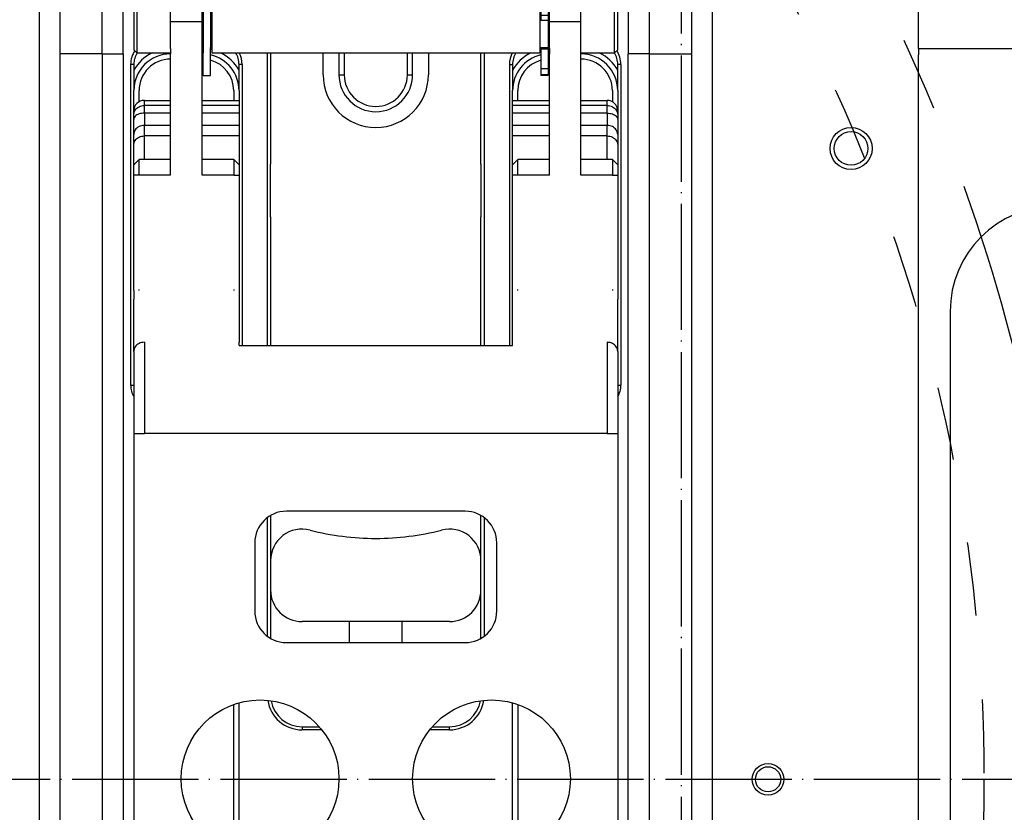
# Model space of a CAD drawing. Extents: x -1763 to 4575, y -3429 to 1051.
# Tile 153 of 193: x 2669 to 2763, y -1725 to -1650. Entities that reach past the tile are written whole.
import ezdxf

# ---------------------------------------------------------------- set-up
doc = ezdxf.new("R2010")
doc.units = 0
doc.linetypes.add('DASHED', pattern=[15, 7, -8])
doc.linetypes.add('DOT_CENTER', pattern=[14, 12, -1, 0, -1])
doc.layers.get('0').update_dxf_attribs({"linetype": 'CONTINUOUS'})
doc.layers.add('1', color=7, linetype='CONTINUOUS')

# ---------------------------------------------------------------- blocks, each defined once
blk = doc.blocks.new('Z_STAGE_PLATE__183', base_point=(2673, -1800.879))
at = {"color": 1, "linetype": 'CONTINUOUS'}
for p, q in [((2677, -1652.879), (2677, -1643.379)), ((2679, -1652.879), (2679, -1642.879)), ((2727, -1642.879), (2727, -1652.879)), ((2729, -1643.379), (2729, -1652.879)), ((2673, -1652.879), (2673, -1646.879)), ((2733, -1646.879), (2733, -1652.879)), ((2677, -1652.879), (2673, -1652.879)), ((2673, -1663.379), (2673, -1652.879)), ((2677, -1652.879), (2677, -1663.379)), ((2677, -1652.879), (2679, -1652.879)), ((2679, -1652.879), (2679, -1790.879)), ((2692.7, -1680.62), (2692.7, -1652.79)), ((2693, -1652.79), (2693, -1655.974)), ((2713, -1655.874), (2713, -1652.79)), ((2713.3, -1652.79), (2713.3, -1680.62)), ((2729, -1652.879), (2727, -1652.879)), ((2727, -1790.879), (2727, -1652.879)), ((2729, -1652.879), (2733, -1652.879)), ((2729, -1652.879), (2729, -1663.379)), ((2733, -1652.879), (2733, -1663.379)), ((2680, -1653.879), (2679.7, -1653.879)), ((2679.7, -1653.879), (2679.7, -1684.379)), ((2680, -1653.879), (2680, -1656.379)), ((2690.3, -1653.879), (2690, -1653.879)), ((2690, -1656.379), (2690, -1653.879)), ((2690.3, -1653.879), (2690.3, -1680.62)), ((2715.7, -1653.879), (2716, -1653.879)), ((2715.7, -1653.879), (2715.7, -1680.62)), ((2716, -1653.879), (2716, -1656.379)), ((2726.3, -1653.879), (2726, -1653.879)), ((2726, -1656.379), (2726, -1653.879)), ((2726.3, -1653.879), (2726.3, -1684.379)), ((2680, -1658.302), (2680, -1656.379)), ((2690, -1656.379), (2690, -1657.302)), ((2693, -1655.974), (2693, -1663.379)), ((2713, -1663.379), (2713, -1655.874)), ((2716, -1657.302), (2716, -1656.379)), ((2726, -1656.379), (2726, -1658.302)), ((2690, -1657.302), (2690, -1657.787)), ((2716, -1657.787), (2716, -1657.302)), ((2680, -1658.715), (2680, -1658.302)), ((2690, -1657.787), (2690, -1658.516)), ((2690, -1658.516), (2690, -1659.687)), ((2716, -1658.516), (2716, -1657.787)), ((2716, -1659.687), (2716, -1658.516)), ((2726, -1658.302), (2726, -1658.715)), ((2680, -1659.122), (2680, -1658.715)), ((2680, -1660.553), (2680, -1659.122)), ((2726, -1658.715), (2726, -1659.122)), ((2726, -1659.122), (2726, -1660.553)), ((2690, -1659.687), (2690, -1660.687)), ((2716, -1660.687), (2716, -1659.687)), ((2680, -1661.553), (2680, -1660.553)), ((2690, -1660.687), (2690, -1663.424)), ((2716, -1663.424), (2716, -1660.687)), ((2726, -1660.553), (2726, -1661.553)), ((2680, -1663.424), (2680, -1661.553)), ((2726, -1661.553), (2726, -1663.424)), ((2673, -1665.379), (2673, -1663.379)), ((2677, -1663.379), (2677, -1663.879)), ((2677, -1663.879), (2677, -1667.879)), ((2680, -1664.424), (2680, -1663.424)), ((2690, -1663.424), (2690, -1664.424)), ((2693, -1668.379), (2693, -1663.379)), ((2713, -1663.379), (2713, -1668.379)), ((2716, -1664.424), (2716, -1663.424)), ((2726, -1663.424), (2726, -1664.424)), ((2729, -1663.379), (2729, -1663.879)), ((2729, -1663.879), (2729, -1667.879)), ((2733, -1663.379), (2733, -1665.379)), ((2680, -1668.383), (2680, -1664.424)), ((2690, -1664.424), (2690, -1668.883)), ((2716, -1668.883), (2716, -1664.424)), ((2726, -1664.424), (2726, -1668.383)), ((2673, -1665.879), (2673, -1665.379)), ((2673, -1666.379), (2673, -1665.879)), ((2733, -1665.379), (2733, -1665.879)), ((2733, -1665.879), (2733, -1666.379)), ((2673, -1668.379), (2673, -1666.379)), ((2733, -1666.379), (2733, -1668.379)), ((2677, -1667.879), (2677, -1668.379)), ((2729, -1667.879), (2729, -1668.316)), ((2673, -1694.879), (2673, -1668.379)), ((2677, -1668.379), (2677, -1694.879)), ((2680, -1669.379), (2680, -1668.383)), ((2693, -1668.379), (2693, -1680.62)), ((2713, -1680.62), (2713, -1668.379)), ((2726, -1668.383), (2726, -1669.379)), ((2729, -1668.316), (2729, -1668.379)), ((2729, -1668.379), (2729, -1694.879)), ((2733, -1668.379), (2733, -1694.879)), ((2680, -1675.29), (2680, -1669.379)), ((2690, -1668.883), (2690, -1669.879)), ((2716, -1669.879), (2716, -1668.883)), ((2726, -1669.379), (2726, -1675.29)), ((2690, -1669.879), (2690, -1675.29)), ((2716, -1675.29), (2716, -1669.879)), ((2680, -1675.379), (2680, -1675.29)), ((2690, -1675.29), (2690, -1675.343)), ((2690, -1675.343), (2690, -1675.379)), ((2716, -1675.343), (2716, -1675.29)), ((2716, -1675.379), (2716, -1675.343)), ((2726, -1675.29), (2726, -1675.379)), ((2680, -1675.379), (2680, -1676.209)), ((2680, -1681.179), (2680, -1676.209)), ((2690, -1675.379), (2690, -1680.313)), ((2716, -1680.313), (2716, -1675.379)), ((2726, -1675.379), (2726, -1676.209)), ((2726, -1681.179), (2726, -1676.209)), ((2690, -1680.62), (2690, -1680.313)), ((2716, -1680.62), (2716, -1680.313)), ((2680, -1681.179), (2680, -1684.379)), ((2726, -1681.179), (2726, -1684.379)), ((2679.7, -1684.379), (2680, -1684.379)), ((2726, -1684.379), (2726.3, -1684.379)), ((2673, -1696.879), (2673, -1694.879)), ((2677, -1694.879), (2677, -1695.379)), ((2729, -1694.879), (2729, -1695.379)), ((2733, -1694.879), (2733, -1696.879)), ((2677, -1695.379), (2677, -1699.379)), ((2729, -1695.379), (2729, -1699.379)), ((2673, -1697.879), (2673, -1696.879)), ((2693, -1696.781), (2693, -1697.879)), ((2713, -1697.379), (2713, -1696.781)), ((2733, -1696.879), (2733, -1697.879)), ((2692.7, -1708.279), (2692.7, -1696.979)), ((2713, -1701.077), (2713, -1697.379)), ((2713.3, -1696.979), (2713.3, -1708.279)), ((2673, -1699.879), (2673, -1697.879)), ((2693, -1697.879), (2693, -1701.077)), ((2733, -1697.879), (2733, -1699.879)), ((2677, -1699.379), (2677, -1699.879)), ((2729, -1699.379), (2729, -1699.816)), ((2673, -1743.879), (2673, -1699.879)), ((2677, -1699.879), (2677, -1743.879)), ((2729, -1699.816), (2729, -1699.879)), ((2729, -1699.879), (2729, -1743.879)), ((2733, -1699.879), (2733, -1743.879)), ((2693, -1701.077), (2693, -1703.879)), ((2713, -1703.879), (2713, -1701.077)), ((2693, -1703.879), (2693, -1708.477)), ((2713, -1708.477), (2713, -1703.879)), ((2696, -1716.879), (2696, -1717.179)), ((2696, -1716.879), (2697.63, -1716.879)), ((2697.881, -1717.179), (2696, -1717.179)), ((2710, -1717.179), (2708.119, -1717.179)), ((2708.37, -1716.879), (2710, -1716.879)), ((2710, -1717.179), (2710, -1716.879))]:
    blk.add_line(p, q, dxfattribs=at)
for centre, radius, start, end in [((2682, -1653.879), 2.3, 145.83675, 180), ((2682, -1653.879), 2, 147.02803, 180), ((2688, -1653.879), 2, 0, 32.97197), ((2688, -1653.879), 2.3, 0, 28.24497), ((2718, -1653.879), 2.3, 151.75503, 180), ((2718, -1653.879), 2, 147.02803, 180), ((2724, -1653.879), 2, 0, 32.97197), ((2724, -1653.879), 2.3, 0, 34.16325), ((2682, -1684.379), 2.3, 180, -150.40815), ((2724, -1684.379), 2.3, -29.59185, 0), ((2696, -1713.879), 3.3, -171.44339, -90), ((2696, -1713.879), 3, -169.86037, -90), ((2710, -1713.879), 3.3, -90, -8.55661), ((2710, -1713.879), 3, -90, -10.13963)]:
    blk.add_arc(centre, radius, start, end, dxfattribs=at)
blk = doc.blocks.new('PIN_E7018-23703_3__186', base_point=(2673, -1699.879))
at = {"color": 1, "linetype": 'CONTINUOUS'}
for p, q in [((2673, -1696.879), (2673, -1694.879)), ((2677, -1694.879), (2677, -1695.379)), ((2677, -1695.379), (2677, -1699.379)), ((2673, -1699.879), (2673, -1697.879)), ((2677, -1699.379), (2677, -1699.879))]:
    blk.add_line(p, q, dxfattribs=at)
blk = doc.blocks.new('PIN_E7018-23703_4__187', base_point=(2673, -1668.379))
at = {"color": 1, "linetype": 'CONTINUOUS'}
for p, q in [((2673, -1665.379), (2673, -1663.379)), ((2677, -1663.379), (2677, -1663.879)), ((2677, -1663.879), (2677, -1667.879)), ((2673, -1668.379), (2673, -1666.379)), ((2677, -1667.879), (2677, -1668.379))]:
    blk.add_line(p, q, dxfattribs=at)
blk = doc.blocks.new('PIN_E7018-23703_6__188', base_point=(2709.5, -1699.879))
at = {"color": 1, "linetype": 'CONTINUOUS'}
for p, q in [((2729, -1694.879), (2729, -1695.379)), ((2733, -1694.879), (2733, -1696.879)), ((2729, -1695.379), (2729, -1699.379)), ((2733, -1697.879), (2733, -1699.879)), ((2729, -1699.379), (2729, -1699.816)), ((2729, -1699.816), (2729, -1699.879))]:
    blk.add_line(p, q, dxfattribs=at)
blk = doc.blocks.new('PIN_E7018-23703_5__191', base_point=(2729, -1668.379))
at = {"color": 1, "linetype": 'CONTINUOUS'}
for p, q in [((2729, -1663.379), (2729, -1663.879)), ((2729, -1663.879), (2729, -1667.879)), ((2733, -1663.379), (2733, -1665.379)), ((2733, -1666.379), (2733, -1668.379)), ((2729, -1667.879), (2729, -1668.316)), ((2729, -1668.316), (2729, -1668.379))]:
    blk.add_line(p, q, dxfattribs=at)
blk = doc.blocks.new('LATCHPINS__192', base_point=(2673, -1780.379))
for name, p in [('PIN_E7018-23703_4__187', (2673, -1668.379)), ('PIN_E7018-23703_5__191', (2729, -1668.379)), ('PIN_E7018-23703_3__186', (2673, -1699.879)), ('PIN_E7018-23703_6__188', (2709.5, -1699.879))]:
    blk.add_blockref(name, p)
blk = doc.blocks.new('RETAIN_RING_DIN6799-4__193', base_point=(2686.6, -1654.94))
at = {"color": 1, "linetype": 'CONTINUOUS'}
for p, q in [((2686.6, -1645.64), (2687.3, -1645.64)), ((2686.6, -1647.79), (2686.6, -1645.64)), ((2687.3, -1648.29), (2687.3, -1645.64)), ((2686.6, -1647.79), (2686.6, -1647.848)), ((2686.6, -1647.848), (2686.6, -1648.033)), ((2686.6, -1648.033), (2686.6, -1648.131)), ((2686.6, -1648.131), (2686.6, -1648.29)), ((2686.6, -1648.29), (2686.6, -1648.316)), ((2686.6, -1648.316), (2686.6, -1648.598)), ((2686.6, -1648.598), (2686.6, -1648.636)), ((2686.6, -1648.636), (2686.6, -1651.945)), ((2687.3, -1648.29), (2687.3, -1652.29)), ((2686.6, -1651.945), (2686.6, -1651.983)), ((2686.6, -1651.983), (2686.6, -1652.265)), ((2686.6, -1652.265), (2686.6, -1652.29)), ((2686.6, -1652.29), (2686.6, -1652.45)), ((2686.6, -1652.45), (2686.6, -1652.548)), ((2686.6, -1652.548), (2686.6, -1652.733)), ((2686.6, -1652.733), (2686.6, -1652.79)), ((2686.6, -1654.94), (2686.6, -1652.79)), ((2687.3, -1654.94), (2687.3, -1652.29)), ((2686.6, -1654.94), (2687.3, -1654.94))]:
    blk.add_line(p, q, dxfattribs=at)
blk = doc.blocks.new('RAIL_E7018-23701_2__194', base_point=(2716, -1766.79))
at = {"color": 1, "linetype": 'CONTINUOUS'}
for p, q in [((2719.5, -1649.79), (2719.5, -1645.79)), ((2719.5, -1645.79), (2722.5, -1645.79)), ((2722.5, -1649.79), (2722.5, -1645.79)), ((2719.5, -1652.379), (2719.5, -1649.79)), ((2719.5, -1649.79), (2722.5, -1649.79)), ((2722.5, -1652.379), (2722.5, -1649.79)), ((2719.5, -1652.379), (2719.5, -1652.879)), ((2719.5, -1653.379), (2719.5, -1652.879)), ((2722.5, -1652.879), (2722.5, -1652.379)), ((2722.5, -1653.379), (2722.5, -1652.879)), ((2719.5, -1662.924), (2719.5, -1653.379)), ((2722.5, -1662.924), (2722.5, -1653.379)), ((2716.5, -1662.924), (2716, -1663.424)), ((2716.5, -1664.424), (2716.5, -1662.924)), ((2719.5, -1662.924), (2716.5, -1662.924)), ((2719.5, -1664.424), (2719.5, -1662.924)), ((2725.5, -1662.924), (2722.5, -1662.924)), ((2722.5, -1664.424), (2722.5, -1662.924)), ((2725.5, -1662.924), (2726, -1663.424)), ((2725.5, -1662.924), (2725.5, -1664.424)), ((2716, -1664.424), (2716, -1663.424)), ((2726, -1663.424), (2726, -1664.424)), ((2716.5, -1664.424), (2716, -1664.424)), ((2716, -1668.883), (2716, -1664.424)), ((2719.5, -1664.424), (2716.5, -1664.424)), ((2725.5, -1664.424), (2722.5, -1664.424)), ((2725.5, -1664.424), (2726, -1664.424)), ((2726, -1664.424), (2726, -1668.383)), ((2726, -1668.383), (2726, -1669.379)), ((2716, -1669.879), (2716, -1668.883)), ((2726, -1669.379), (2726, -1675.29)), ((2716, -1675.29), (2716, -1669.879)), ((2716, -1675.343), (2716, -1675.29)), ((2716, -1675.379), (2716, -1675.343)), ((2716.5, -1675.379), (2716.5, -1675.29)), ((2726, -1675.29), (2726, -1675.379)), ((2716, -1680.313), (2716, -1675.379)), ((2726, -1675.379), (2726, -1676.209)), ((2726, -1681.179), (2726, -1676.209)), ((2716, -1680.62), (2716, -1680.313)), ((2726, -1681.179), (2726, -1684.379)), ((2726, -1684.379), (2726, -1688.973)), ((2726, -1688.973), (2726, -1737.29)), ((2716, -1729.062), (2716, -1714.605)), ((2716.5, -1714.763), (2716.5, -1728.905)), ((2726, -1737.29), (2726, -1748.157)), ((2726, -1748.157), (2726, -1749.157)), ((2722.296, -1762.79), (2722.5, -1762.79)), ((2722.5, -1762.79), (2722.5, -1762.591)), ((2722.5, -1764.379), (2722.5, -1762.79)), ((2719.5, -1764.785), (2719.5, -1764.879)), ((2719.5, -1765.379), (2719.5, -1764.879)), ((2722.5, -1764.879), (2722.5, -1764.379)), ((2722.5, -1765.379), (2722.5, -1764.879)), ((2719.5, -1766.79), (2719.5, -1765.379)), ((2722.5, -1766.79), (2722.5, -1765.379)), ((2719.5, -1766.79), (2722.5, -1766.79))]:
    blk.add_line(p, q, dxfattribs=at)
blk = doc.blocks.new('RAIL_E7018-23701_1__195', base_point=(2680, -1766.79))
at = {"color": 1, "linetype": 'CONTINUOUS'}
for p, q in [((2683.5, -1645.79), (2686.5, -1645.79)), ((2683.5, -1649.79), (2683.5, -1645.79)), ((2686.5, -1649.79), (2686.5, -1645.79)), ((2683.5, -1652.379), (2683.5, -1649.79)), ((2683.5, -1649.79), (2686.5, -1649.79)), ((2686.5, -1652.379), (2686.5, -1649.79)), ((2683.5, -1652.379), (2683.5, -1652.879)), ((2683.5, -1653.379), (2683.5, -1652.879)), ((2686.5, -1652.879), (2686.5, -1652.379)), ((2686.5, -1653.379), (2686.5, -1652.879)), ((2683.5, -1662.924), (2683.5, -1653.379)), ((2686.5, -1662.924), (2686.5, -1653.379)), ((2680.5, -1662.924), (2680, -1663.424)), ((2680.5, -1664.424), (2680.5, -1662.924)), ((2683.5, -1662.924), (2680.5, -1662.924)), ((2683.5, -1664.424), (2683.5, -1662.924)), ((2686.5, -1664.424), (2686.5, -1662.924)), ((2689.5, -1662.924), (2686.5, -1662.924)), ((2689.5, -1662.924), (2689.5, -1664.424)), ((2689.5, -1662.924), (2690, -1663.424)), ((2680, -1664.424), (2680, -1663.424)), ((2690, -1663.424), (2690, -1664.424)), ((2680, -1668.383), (2680, -1664.424)), ((2680.5, -1664.424), (2680, -1664.424)), ((2683.5, -1664.424), (2680.5, -1664.424)), ((2689.5, -1664.424), (2686.5, -1664.424)), ((2689.5, -1664.424), (2690, -1664.424)), ((2690, -1664.424), (2690, -1668.883)), ((2680, -1669.379), (2680, -1668.383)), ((2680, -1675.29), (2680, -1669.379)), ((2690, -1668.883), (2690, -1669.879)), ((2690, -1669.879), (2690, -1675.29)), ((2680, -1675.379), (2680, -1675.29)), ((2680.5, -1675.379), (2680.5, -1675.29)), ((2689.5, -1675.29), (2689.5, -1675.379)), ((2690, -1675.29), (2690, -1675.343)), ((2690, -1675.343), (2690, -1675.379)), ((2680, -1675.379), (2680, -1676.209)), ((2680, -1681.179), (2680, -1676.209)), ((2690, -1675.379), (2690, -1680.313)), ((2690, -1680.62), (2690, -1680.313)), ((2680, -1681.179), (2680, -1684.379)), ((2680, -1684.379), (2680, -1688.973)), ((2680, -1688.973), (2680, -1737.29)), ((2690, -1729.062), (2690, -1714.605)), ((2689.5, -1728.905), (2689.5, -1714.763)), ((2680, -1737.29), (2680, -1748.157)), ((2680, -1748.157), (2680, -1749.157)), ((2683.5, -1762.79), (2683.5, -1762.591)), ((2683.5, -1762.79), (2683.704, -1762.79)), ((2683.5, -1764.379), (2683.5, -1762.79)), ((2683.5, -1764.379), (2683.5, -1764.879)), ((2683.5, -1765.379), (2683.5, -1764.879)), ((2686.5, -1764.879), (2686.5, -1764.785)), ((2686.5, -1765.379), (2686.5, -1764.879)), ((2683.5, -1766.79), (2683.5, -1765.379)), ((2686.5, -1766.79), (2686.5, -1765.379)), ((2683.5, -1766.79), (2686.5, -1766.79))]:
    blk.add_line(p, q, dxfattribs=at)
blk = doc.blocks.new('RETAIN_RING_DIN6799-4__196', base_point=(2718.7, -1654.94))
at = {"color": 1, "linetype": 'CONTINUOUS'}
for p, q in [((2718.7, -1645.64), (2718.7, -1648.29)), ((2719.4, -1645.64), (2718.7, -1645.64)), ((2719.4, -1645.64), (2719.4, -1647.79)), ((2719.4, -1647.79), (2719.4, -1648.29)), ((2718.7, -1648.29), (2718.7, -1649.225)), ((2719.4, -1648.29), (2719.4, -1648.31)), ((2719.4, -1648.31), (2719.4, -1648.613)), ((2719.4, -1648.613), (2719.4, -1648.876)), ((2719.4, -1648.876), (2719.4, -1649.134)), ((2719.4, -1649.134), (2719.4, -1649.225)), ((2719.4, -1649.225), (2718.7, -1649.225)), ((2718.7, -1649.225), (2718.7, -1649.717)), ((2719.4, -1649.717), (2718.7, -1649.717)), ((2719.4, -1649.225), (2719.4, -1649.261)), ((2719.4, -1649.261), (2719.4, -1649.365)), ((2719.4, -1649.365), (2719.4, -1649.382)), ((2719.4, -1649.382), (2719.4, -1649.544)), ((2719.4, -1649.544), (2719.4, -1649.717)), ((2719.4, -1649.717), (2719.4, -1651.718)), ((2719.4, -1651.718), (2719.4, -1651.782)), ((2719.4, -1651.782), (2719.4, -1651.809)), ((2719.4, -1651.809), (2719.4, -1651.913)), ((2719.4, -1651.913), (2719.4, -1652.29)), ((2718.7, -1652.29), (2718.7, -1652.427)), ((2718.7, -1652.427), (2718.7, -1654.289)), ((2719.4, -1652.427), (2718.7, -1652.427)), ((2719.4, -1652.29), (2719.4, -1652.29)), ((2719.4, -1652.29), (2719.4, -1652.427)), ((2719.4, -1652.427), (2719.4, -1652.79)), ((2719.4, -1652.79), (2719.4, -1654.289)), ((2719.4, -1654.289), (2718.7, -1654.289)), ((2718.7, -1654.289), (2718.7, -1654.863)), ((2719.4, -1654.289), (2719.4, -1654.863)), ((2719.4, -1654.863), (2718.7, -1654.863)), ((2718.7, -1654.863), (2718.7, -1654.94)), ((2719.4, -1654.94), (2718.7, -1654.94)), ((2719.4, -1654.863), (2719.4, -1654.94))]:
    blk.add_line(p, q, dxfattribs=at)
blk = doc.blocks.new('PIN_E7018-23702_2__201', base_point=(2680, -1652.79))
at = {"color": 1, "linetype": 'CONTINUOUS'}
for p, q in [((2680.3, -1647.79), (2680, -1648.09)), ((2680, -1648.09), (2680, -1652.49)), ((2680.3, -1647.79), (2680.3, -1652.79)), ((2680.3, -1647.79), (2683.5, -1647.79)), ((2686.5, -1647.79), (2686.6, -1647.79)), ((2686.6, -1647.79), (2686.6, -1647.848)), ((2686.6, -1647.848), (2686.6, -1648.033)), ((2686.6, -1648.033), (2686.6, -1648.131)), ((2686.6, -1648.131), (2686.6, -1648.29)), ((2687.4, -1647.79), (2718.6, -1647.79)), ((2687.4, -1647.79), (2687.4, -1648.29)), ((2718.6, -1647.79), (2718.6, -1648.29)), ((2719.4, -1647.79), (2719.4, -1648.29)), ((2719.4, -1647.79), (2719.5, -1647.79)), ((2722.5, -1647.79), (2725.7, -1647.79)), ((2725.7, -1647.79), (2726, -1648.09)), ((2725.7, -1652.79), (2725.7, -1647.79)), ((2726, -1652.49), (2726, -1648.09)), ((2686.6, -1648.29), (2686.6, -1648.316)), ((2686.6, -1648.316), (2686.6, -1648.598)), ((2686.6, -1648.598), (2686.6, -1648.636)), ((2686.6, -1648.636), (2686.6, -1651.945)), ((2687.3, -1648.29), (2687.4, -1648.29)), ((2687.4, -1648.29), (2687.4, -1652.29)), ((2718.6, -1648.29), (2718.7, -1648.29)), ((2718.6, -1648.29), (2718.6, -1652.29)), ((2719.4, -1648.29), (2719.4, -1648.31)), ((2719.4, -1648.31), (2719.4, -1648.613)), ((2719.4, -1648.613), (2719.4, -1648.876)), ((2719.4, -1648.876), (2719.4, -1649.134)), ((2719.4, -1649.134), (2719.4, -1649.225)), ((2719.4, -1649.225), (2719.4, -1649.261)), ((2719.4, -1649.261), (2719.4, -1649.365)), ((2719.4, -1649.365), (2719.4, -1649.382)), ((2719.4, -1649.382), (2719.4, -1649.544)), ((2719.4, -1649.544), (2719.4, -1649.717)), ((2719.4, -1649.717), (2719.4, -1651.718)), ((2686.6, -1651.945), (2686.6, -1651.983)), ((2719.4, -1651.718), (2719.4, -1651.782)), ((2719.4, -1651.782), (2719.4, -1651.809)), ((2719.4, -1651.809), (2719.4, -1651.913)), ((2719.4, -1651.913), (2719.4, -1652.29)), ((2680.3, -1652.79), (2680, -1652.49)), ((2680.3, -1652.79), (2683.5, -1652.79)), ((2686.5, -1652.79), (2686.6, -1652.79)), ((2686.6, -1651.983), (2686.6, -1652.265)), ((2686.6, -1652.265), (2686.6, -1652.29)), ((2686.6, -1652.29), (2686.6, -1652.45)), ((2686.6, -1652.45), (2686.6, -1652.548)), ((2686.6, -1652.548), (2686.6, -1652.733)), ((2686.6, -1652.733), (2686.6, -1652.79)), ((2687.3, -1652.29), (2687.4, -1652.29)), ((2687.4, -1652.29), (2687.4, -1652.79)), ((2687.4, -1652.79), (2718.6, -1652.79)), ((2718.6, -1652.29), (2718.6, -1652.79)), ((2718.6, -1652.29), (2719.4, -1652.29)), ((2719.4, -1652.29), (2719.4, -1652.29)), ((2719.4, -1652.29), (2719.4, -1652.427)), ((2719.4, -1652.427), (2719.4, -1652.79)), ((2719.4, -1652.79), (2719.5, -1652.79)), ((2722.5, -1652.79), (2725.7, -1652.79)), ((2725.7, -1652.79), (2726, -1652.49))]:
    blk.add_line(p, q, dxfattribs=at)
blk = doc.blocks.new('LEVER_E7018-25001__202', base_point=(2680, -1766.12))
at = {"color": 1, "linetype": 'CONTINUOUS'}
for p, q in [((2681, -1657.787), (2681, -1657.302)), ((2681, -1657.302), (2683.5, -1657.302)), ((2686.5, -1657.302), (2690, -1657.302)), ((2690, -1657.302), (2690, -1657.787)), ((2716, -1657.787), (2716, -1657.302)), ((2716, -1657.302), (2719.5, -1657.302)), ((2722.5, -1657.302), (2725, -1657.302)), ((2725, -1657.787), (2725, -1657.302)), ((2680, -1658.715), (2680, -1658.302)), ((2683.5, -1657.787), (2681, -1657.787)), ((2681, -1658.516), (2681, -1657.787)), ((2683.5, -1658.516), (2681, -1658.516)), ((2681, -1658.516), (2681, -1659.687)), ((2690, -1657.787), (2686.5, -1657.787)), ((2690, -1658.516), (2686.5, -1658.516)), ((2690, -1657.787), (2690, -1658.516)), ((2690, -1658.516), (2690, -1659.687)), ((2716, -1658.516), (2716, -1657.787)), ((2719.5, -1657.787), (2716, -1657.787)), ((2716, -1659.687), (2716, -1658.516)), ((2719.5, -1658.516), (2716, -1658.516)), ((2725, -1657.787), (2722.5, -1657.787)), ((2725, -1658.516), (2722.5, -1658.516)), ((2725, -1658.516), (2725, -1657.787)), ((2725, -1658.516), (2725, -1659.687)), ((2726, -1658.302), (2726, -1658.715)), ((2680, -1659.122), (2680, -1658.715)), ((2680, -1660.553), (2680, -1659.122)), ((2726, -1658.715), (2726, -1659.122)), ((2726, -1659.122), (2726, -1660.553)), ((2683.5, -1659.687), (2681, -1659.687)), ((2681, -1660.687), (2681, -1659.687)), ((2690, -1659.687), (2686.5, -1659.687)), ((2690, -1659.687), (2690, -1660.687)), ((2716, -1660.687), (2716, -1659.687)), ((2719.5, -1659.687), (2716, -1659.687)), ((2725, -1659.687), (2722.5, -1659.687)), ((2725, -1660.687), (2725, -1659.687)), ((2680, -1661.553), (2680, -1660.553)), ((2683.5, -1660.687), (2681, -1660.687)), ((2681, -1662.924), (2681, -1660.687)), ((2690, -1660.687), (2686.5, -1660.687)), ((2690, -1660.687), (2690, -1663.424)), ((2716, -1663.424), (2716, -1660.687)), ((2719.5, -1660.687), (2716, -1660.687)), ((2725, -1660.687), (2722.5, -1660.687)), ((2725, -1662.924), (2725, -1660.687)), ((2726, -1660.553), (2726, -1661.553)), ((2680, -1663.424), (2680, -1661.553)), ((2726, -1661.553), (2726, -1663.424)), ((2680, -1664.424), (2680, -1663.424)), ((2690, -1663.424), (2690, -1664.424)), ((2716, -1664.424), (2716, -1663.424)), ((2726, -1663.424), (2726, -1664.424)), ((2680, -1668.383), (2680, -1664.424)), ((2690, -1664.424), (2690, -1668.883)), ((2716, -1668.883), (2716, -1664.424)), ((2726, -1664.424), (2726, -1668.383)), ((2680, -1669.379), (2680, -1668.383)), ((2726, -1668.383), (2726, -1669.379)), ((2680, -1675.29), (2680, -1669.379)), ((2690, -1668.883), (2690, -1669.879)), ((2716, -1669.879), (2716, -1668.883)), ((2726, -1669.379), (2726, -1675.29)), ((2690, -1669.879), (2690, -1675.29)), ((2716, -1675.29), (2716, -1669.879)), ((2680, -1675.379), (2680, -1675.29)), ((2690, -1675.29), (2690, -1675.343)), ((2690, -1675.343), (2690, -1675.379)), ((2716, -1675.343), (2716, -1675.29)), ((2716, -1675.379), (2716, -1675.343)), ((2726, -1675.29), (2726, -1675.379)), ((2680, -1675.379), (2680, -1676.209)), ((2680, -1681.179), (2680, -1676.209)), ((2690, -1675.379), (2690, -1680.313)), ((2716, -1680.313), (2716, -1675.379)), ((2726, -1675.379), (2726, -1676.209)), ((2726, -1681.179), (2726, -1676.209)), ((2681, -1680.313), (2681, -1688.973)), ((2690, -1680.62), (2690, -1680.313)), ((2690, -1680.62), (2716, -1680.62)), ((2716, -1680.62), (2716, -1680.313)), ((2725, -1680.313), (2725, -1688.973)), ((2680, -1681.179), (2680, -1684.379)), ((2726, -1681.179), (2726, -1684.379)), ((2680, -1684.379), (2680, -1688.973)), ((2726, -1684.379), (2726, -1688.973)), ((2680, -1688.973), (2681, -1688.973)), ((2680, -1688.973), (2680, -1737.29)), ((2725, -1688.973), (2681, -1688.973)), ((2725, -1688.973), (2726, -1688.973)), ((2726, -1688.973), (2726, -1737.29)), ((2711.5, -1696.379), (2694.5, -1696.379)), ((2691.5, -1699.379), (2691.5, -1705.879)), ((2714.5, -1705.879), (2714.5, -1699.379)), ((2694.5, -1708.879), (2711.5, -1708.879)), ((2694.5, -1734.788), (2711.5, -1734.788)), ((2680, -1737.29), (2680, -1748.157)), ((2691.5, -1737.788), (2691.5, -1744.288)), ((2714.5, -1744.288), (2714.5, -1737.788)), ((2726, -1737.29), (2726, -1748.157)), ((2694.5, -1747.288), (2711.5, -1747.288)), ((2680, -1748.157), (2680, -1749.157)), ((2726, -1748.157), (2726, -1749.157)), ((2680, -1749.157), (2680, -1754.12)), ((2726, -1749.157), (2726, -1754.12)), ((2692, -1766.12), (2714, -1766.12))]:
    blk.add_line(p, q, dxfattribs=at)
for centre in [(2692, -1721.834), (2714, -1721.834)]:
    blk.add_circle(centre, 7.5, dxfattribs=at)
for centre, radius, start, end in [((2681, -1658.302), 1, 90, 180), ((2725, -1658.302), 1, 0, 90), ((2694.5, -1699.379), 3, 90, 180), ((2711.5, -1699.379), 3, 0, 90), ((2694.5, -1705.879), 3, 180, -90), ((2711.5, -1705.879), 3, -90, 0), ((2694.5, -1737.788), 3, 90, 180), ((2711.5, -1737.788), 3, 0, 90), ((2694.5, -1744.288), 3, 180, -90), ((2711.5, -1744.288), 3, -90, 0), ((2692, -1754.12), 12, 180, -90), ((2714, -1754.12), 12, -90, 0)]:
    blk.add_arc(centre, radius, start, end, dxfattribs=at)
for points in [[(2680, -1658.715), (2680, -1658.552), (2680.046, -1658.392), (2680.222, -1658.11), (2680.348, -1657.993), (2680.652, -1657.83), (2680.824, -1657.787), (2681, -1657.787)], [(2681, -1658.516), (2680.824, -1658.516), (2680.652, -1658.544), (2680.348, -1658.651), (2680.222, -1658.727), (2680.046, -1658.912), (2680, -1659.016), (2680, -1659.122)], [(2725, -1657.787), (2725.176, -1657.787), (2725.348, -1657.83), (2725.652, -1657.993), (2725.778, -1658.11), (2725.954, -1658.392), (2726, -1658.552), (2726, -1658.715)], [(2725, -1658.516), (2725.176, -1658.516), (2725.348, -1658.544), (2725.652, -1658.651), (2725.778, -1658.727), (2725.954, -1658.912), (2726, -1659.016), (2726, -1659.122)], [(2681, -1659.687), (2680.824, -1659.687), (2680.652, -1659.727), (2680.348, -1659.879), (2680.222, -1659.988), (2680.046, -1660.252), (2680, -1660.401), (2680, -1660.553)], [(2726, -1660.553), (2726, -1660.401), (2725.954, -1660.252), (2725.778, -1659.988), (2725.652, -1659.879), (2725.348, -1659.727), (2725.176, -1659.687), (2725, -1659.687)], [(2680, -1661.553), (2680, -1661.401), (2680.046, -1661.252), (2680.222, -1660.988), (2680.348, -1660.879), (2680.652, -1660.727), (2680.824, -1660.687), (2681, -1660.687)], [(2725, -1660.687), (2725.176, -1660.687), (2725.348, -1660.727), (2725.652, -1660.879), (2725.778, -1660.988), (2725.954, -1661.252), (2726, -1661.401), (2726, -1661.553)], [(2681, -1680.313), (2680.824, -1680.313), (2680.652, -1680.353), (2680.348, -1680.505), (2680.222, -1680.614), (2680.046, -1680.877), (2680, -1681.027), (2680, -1681.179)], [(2726, -1681.179), (2726, -1681.027), (2725.954, -1680.877), (2725.778, -1680.614), (2725.652, -1680.505), (2725.348, -1680.353), (2725.176, -1680.313), (2725, -1680.313)]]:
    blk.add_open_spline(points, degree=3, knots=[0, 0, 0, 0, 1, 1, 2, 2, 3, 3, 3, 3], dxfattribs=at)
blk = doc.blocks.new('CLAMP_ASSY__203', base_point=(2680, -1787.094))
for name, p in [('RAIL_E7018-23701_1__195', (2680, -1766.79)), ('RETAIN_RING_DIN6799-4__193', (2686.6, -1654.94)), ('RAIL_E7018-23701_2__194', (2716, -1766.79)), ('RETAIN_RING_DIN6799-4__196', (2718.7, -1654.94)), ('PIN_E7018-23702_2__201', (2680, -1652.79)), ('LEVER_E7018-25001__202', (2680, -1766.12))]:
    blk.add_blockref(name, p)
blk = doc.blocks.new('LATCH_E7018-21201_2__205', base_point=(2693, -1706.879))
at = {"color": 1, "linetype": 'CONTINUOUS'}
for p, q in [((2693, -1652.79), (2693, -1655.974)), ((2698, -1654.879), (2698, -1652.79)), ((2699.5, -1652.79), (2699.5, -1654.879)), ((2700, -1652.79), (2700, -1654.879)), ((2706, -1654.879), (2706, -1652.79)), ((2706.5, -1654.879), (2706.5, -1652.79)), ((2708, -1652.79), (2708, -1654.879)), ((2713, -1655.874), (2713, -1652.79)), ((2699.5, -1654.879), (2700, -1654.879)), ((2706, -1654.879), (2706.5, -1654.879)), ((2693, -1655.974), (2693, -1663.379)), ((2713, -1663.379), (2713, -1655.874)), ((2693, -1668.379), (2693, -1663.379)), ((2713, -1663.379), (2713, -1668.379)), ((2693, -1668.379), (2693, -1680.62)), ((2713, -1680.62), (2713, -1668.379)), ((2693, -1696.781), (2693, -1697.879)), ((2713, -1697.379), (2713, -1696.781)), ((2713, -1701.077), (2713, -1697.379)), ((2693, -1697.879), (2693, -1701.077)), ((2693, -1701.077), (2693, -1703.879)), ((2713, -1703.879), (2713, -1701.077)), ((2710, -1706.879), (2696, -1706.879))]:
    blk.add_line(p, q, dxfattribs=at)
for centre, radius, start, end in [((2703, -1654.879), 5, 180, 0), ((2703, -1654.879), 3.5, 180, 0), ((2703, -1654.879), 3, 180, 0), ((2696, -1701.077), 3, 75.52249, 180), ((2703, -1673.966), 25, -104.47751, -90), ((2703, -1673.966), 25, -90, -75.52249), ((2710, -1701.077), 3, 0, 104.47751), ((2696, -1703.879), 3, 180, -90), ((2710, -1703.879), 3, -90, 0)]:
    blk.add_arc(centre, radius, start, end, dxfattribs=at)
blk = doc.blocks.new('DOWEL_PIN_5X50_DIN6325_206', base_point=(2700.5, -1736.879))
at = {"color": 1, "linetype": 'CONTINUOUS'}
for p, q in [((2700.5, -1708.879), (2700.5, -1706.879)), ((2705.5, -1708.879), (2705.5, -1706.879)), ((2700.5, -1736.879), (2700.5, -1734.788)), ((2705.5, -1736.879), (2705.5, -1734.788))]:
    blk.add_line(p, q, dxfattribs=at)
blk = doc.blocks.new('LOCK_ASSY__207', base_point=(2693, -1794.879))
for name, p in [('LATCH_E7018-21201_2__205', (2693, -1706.879)), ('DOWEL_PIN_5X50_DIN6325_206', (2700.5, -1736.879))]:
    blk.add_blockref(name, p)
blk = doc.blocks.new('Z-STAGE_ASSY__208', base_point=(2673, -1800.879))
for name, p in [('Z_STAGE_PLATE__183', (2673, -1800.879)), ('CLAMP_ASSY__203', (2680, -1787.094)), ('LOCK_ASSY__207', (2693, -1794.879)), ('LATCHPINS__192', (2673, -1780.379))]:
    blk.add_blockref(name, p)
blk = doc.blocks.new('PLATE_E7018-27702__209', base_point=(2673, -1800.879))
at = {"color": 1, "linetype": 'CONTINUOUS'}
for p, q in [((2673, -1652.879), (2673, -1646.879)), ((2733, -1646.879), (2733, -1652.879)), ((2673, -1663.379), (2673, -1652.879)), ((2683.5, -1652.379), (2683.5, -1652.879)), ((2686.5, -1652.879), (2686.5, -1652.379)), ((2719.5, -1652.379), (2719.5, -1652.879)), ((2722.5, -1652.879), (2722.5, -1652.379)), ((2733, -1652.879), (2733, -1663.379)), ((2680, -1658.302), (2680, -1656.379)), ((2680.5, -1657.436), (2680.5, -1656.379)), ((2689.5, -1656.379), (2689.5, -1657.302)), ((2690, -1656.379), (2690, -1657.302)), ((2716, -1657.302), (2716, -1656.379)), ((2716.5, -1657.302), (2716.5, -1656.379)), ((2725.5, -1656.379), (2725.5, -1657.436)), ((2726, -1656.379), (2726, -1658.302)), ((2690, -1657.302), (2690, -1657.787)), ((2716, -1657.787), (2716, -1657.302)), ((2680, -1658.715), (2680, -1658.302)), ((2690, -1657.787), (2690, -1658.516)), ((2690, -1658.516), (2690, -1659.687)), ((2716, -1658.516), (2716, -1657.787)), ((2716, -1659.687), (2716, -1658.516)), ((2726, -1658.302), (2726, -1658.715)), ((2680, -1659.122), (2680, -1658.715)), ((2680, -1660.553), (2680, -1659.122)), ((2726, -1658.715), (2726, -1659.122)), ((2726, -1659.122), (2726, -1660.553)), ((2690, -1659.687), (2690, -1660.687)), ((2716, -1660.687), (2716, -1659.687)), ((2680, -1661.553), (2680, -1660.553)), ((2690, -1660.687), (2690, -1663.424)), ((2716, -1663.424), (2716, -1660.687)), ((2726, -1660.553), (2726, -1661.553)), ((2680, -1663.424), (2680, -1661.553)), ((2726, -1661.553), (2726, -1663.424)), ((2680.5, -1664.424), (2680.5, -1662.924)), ((2689.5, -1662.924), (2689.5, -1664.424)), ((2716.5, -1664.424), (2716.5, -1662.924)), ((2725.5, -1662.924), (2725.5, -1664.424)), ((2673, -1665.379), (2673, -1663.379)), ((2680, -1664.424), (2680, -1663.424)), ((2690, -1663.424), (2690, -1664.424)), ((2716, -1664.424), (2716, -1663.424)), ((2726, -1663.424), (2726, -1664.424)), ((2733, -1663.379), (2733, -1665.379)), ((2680, -1668.383), (2680, -1664.424)), ((2690, -1664.424), (2690, -1668.883)), ((2716, -1668.883), (2716, -1664.424)), ((2726, -1664.424), (2726, -1668.383)), ((2673, -1665.879), (2673, -1665.379)), ((2673, -1666.379), (2673, -1665.879)), ((2733, -1665.379), (2733, -1665.879)), ((2733, -1665.879), (2733, -1666.379)), ((2673, -1668.379), (2673, -1666.379)), ((2733, -1666.379), (2733, -1668.379)), ((2673, -1694.879), (2673, -1668.379)), ((2680, -1669.379), (2680, -1668.383)), ((2726, -1668.383), (2726, -1669.379)), ((2733, -1668.379), (2733, -1694.879)), ((2680, -1675.29), (2680, -1669.379)), ((2690, -1668.883), (2690, -1669.879)), ((2716, -1669.879), (2716, -1668.883)), ((2726, -1669.379), (2726, -1675.29)), ((2690, -1669.879), (2690, -1675.29)), ((2716, -1675.29), (2716, -1669.879)), ((2680, -1675.379), (2680, -1675.29)), ((2689.5, -1675.29), (2689.5, -1675.379)), ((2690, -1675.29), (2690, -1675.343)), ((2690, -1675.343), (2690, -1675.379)), ((2716, -1675.343), (2716, -1675.29)), ((2716, -1675.379), (2716, -1675.343)), ((2725.5, -1675.29), (2725.5, -1675.379)), ((2726, -1675.29), (2726, -1675.379)), ((2673, -1696.879), (2673, -1694.879)), ((2733, -1694.879), (2733, -1696.879)), ((2673, -1697.879), (2673, -1696.879)), ((2733, -1696.879), (2733, -1697.879)), ((2673, -1699.879), (2673, -1697.879)), ((2733, -1697.879), (2733, -1699.879)), ((2673, -1743.879), (2673, -1699.879)), ((2733, -1699.879), (2733, -1743.879))]:
    blk.add_line(p, q, dxfattribs=at)
for centre, radius, start, end in [((2683.5, -1656.379), 4, 116.21869, 151.04498), ((2683.5, -1656.379), 3.5, 90, 180), ((2686.5, -1656.379), 3.5, 88.36275, 90), ((2686.5, -1656.379), 4, 76.99712, 78.46304), ((2686.5, -1656.379), 4, 28.95502, 63.78131), ((2719.5, -1656.379), 4, 116.21869, 151.04498), ((2719.5, -1656.379), 4, 101.53696, 103.00288), ((2719.5, -1656.379), 3.5, 90, 91.63725), ((2722.5, -1656.379), 3.5, 0, 90), ((2722.5, -1656.379), 4, 28.95502, 63.78131), ((2683.5, -1656.379), 3, 90, 180), ((2686.5, -1656.379), 3, 88.08979, 90), ((2686.5, -1656.379), 3.5, 0, 76.78702), ((2686.5, -1656.379), 3, 0, 74.53399), ((2719.5, -1656.379), 3.5, 103.21298, 180), ((2719.5, -1656.379), 3, 105.46601, 180), ((2719.5, -1656.379), 3, 90, 91.91021), ((2722.5, -1656.379), 3, 0, 90)]:
    blk.add_arc(centre, radius, start, end, dxfattribs=at)
blk = doc.blocks.new('NEEDLE_BEARING_0509_4__211', base_point=(2716.5, -1669.379))
at = {"color": 1, "linetype": 'CONTINUOUS'}
for p, q in [((2716.5, -1664.424), (2716.5, -1662.924)), ((2725.5, -1662.924), (2725.5, -1664.424))]:
    blk.add_line(p, q, dxfattribs=at)
blk = doc.blocks.new('DOWEL_PIN_5X22DIN6325__215', base_point=(2713, -1668.379))
at = {"color": 1, "linetype": 'CONTINUOUS'}
blk.add_line((2713, -1663.379), (2713, -1668.379), dxfattribs=at)
blk = doc.blocks.new('NEEDLE_BEARING_0509_2__216', base_point=(2680.5, -1669.379))
at = {"color": 1, "linetype": 'CONTINUOUS'}
for p, q in [((2680.5, -1664.424), (2680.5, -1662.924)), ((2689.5, -1662.924), (2689.5, -1664.424))]:
    blk.add_line(p, q, dxfattribs=at)
blk = doc.blocks.new('DOWEL_PIN_5X22DIN6325__217', base_point=(2693, -1668.379))
at = {"color": 1, "linetype": 'CONTINUOUS'}
blk.add_line((2693, -1668.379), (2693, -1663.379), dxfattribs=at)
blk = doc.blocks.new('BEARING_PARTS__218', base_point=(2680.5, -1781.379))
for name, p in [('NEEDLE_BEARING_0509_2__216', (2680.5, -1669.379)), ('NEEDLE_BEARING_0509_4__211', (2716.5, -1669.379)), ('DOWEL_PIN_5X22DIN6325__217', (2693, -1668.379)), ('DOWEL_PIN_5X22DIN6325__215', (2713, -1668.379))]:
    blk.add_blockref(name, p)
blk = doc.blocks.new('PLATE_ASSY_E7018-67702_219', base_point=(2673, -1800.879))
for name, p in [('PLATE_E7018-27702__209', (2673, -1800.879)), ('BEARING_PARTS__218', (2680.5, -1781.379))]:
    blk.add_blockref(name, p)
blk = doc.blocks.new('E7018FA_ASSY_1__220', base_point=(2673, -1800.879))
for name in ['Z-STAGE_ASSY__208', 'PLATE_ASSY_E7018-67702_219']:
    blk.add_blockref(name, (2673, -1800.879))
blk = doc.blocks.new('E7018FA__221', base_point=(2733, -1800.879))
blk.add_blockref('E7018FA_ASSY_1__220', (2673, -1800.879))
blk = doc.blocks.new('24991-0S112_1__257', base_point=(2794.6, -1791.379))
at = {"color": 1, "linetype": 'CONTINUOUS'}
for p, q in [((2754.6, -1652.379), (2754.6, -1652.979)), ((2754.6, -1652.379), (2769.6, -1652.379)), ((2757.6, -1677.379), (2757.6, -1766.379))]:
    blk.add_line(p, q, dxfattribs=at)
blk.add_arc((2767.6, -1677.379), 10, 90, 180, dxfattribs=at)
blk = doc.blocks.new('STIFF_HANDLES__258', base_point=(2940, -1791.379))
blk.add_blockref('24991-0S112_1__257', (2794.6, -1791.379))
blk = doc.blocks.new('BUSHING_E7018-21701_1__280', base_point=(2708, -1659.879))
at = {"color": 1, "linetype": 'CONTINUOUS'}
blk.add_arc((2703, -1654.879), 5, 180, 0, dxfattribs=at)
blk = doc.blocks.new('BUSHINGS_POGOTOWER__281', base_point=(2708, -1793.379))
blk.add_blockref('BUSHING_E7018-21701_1__280', (2708, -1659.879))
blk = doc.blocks.new('SMALLPARTS__282', base_point=(2940, -1972.179))
for name, p in [('STIFF_HANDLES__258', (2940, -1791.379)), ('BUSHINGS_POGOTOWER__281', (2708, -1793.379))]:
    blk.add_blockref(name, p)
blk = doc.blocks.new('E7018-24101__283', base_point=(2900, -1958.679))
at = {"color": 1, "linetype": 'CONTINUOUS'}
for p, q in [((2754.6, -1652.379), (2754.6, -1489.079)), ((2671, -1646.879), (2671, -1796.879)), ((2735, -1796.879), (2735, -1646.879)), ((2754.6, -1652.379), (2754.6, -1652.979)), ((2754.6, -1790.779), (2754.6, -1652.979))]:
    blk.add_line(p, q, dxfattribs=at)
for centre, radius in [((2748.18, -1661.879), 2), ((2748.18, -1661.879), 1.6), ((2740.29, -1721.879), 1.5), ((2740.29, -1721.879), 1.2)]:
    blk.add_circle(centre, radius, dxfattribs=at)
blk = doc.blocks.new('E7018-64101__284', base_point=(2940, -1972.179))
for name, p in [('SMALLPARTS__282', (2940, -1972.179)), ('E7018-24101__283', (2900, -1958.679))]:
    blk.add_blockref(name, p)
blk = doc.blocks.new('STIFF_ASSY_DUTBD__285', base_point=(2940, -1972.179))
blk.add_blockref('E7018-64101__284', (2940, -1972.179))
blk = doc.blocks.new('A1__286', base_point=(2940, -1972.179))
for name, p in [('STIFF_ASSY_DUTBD__285', (2940, -1972.179)), ('E7018FA__221', (2733, -1800.879))]:
    blk.add_blockref(name, p)
blk = doc.blocks.new('FRONT1__287', base_point=(2940, -1974.24))
blk.add_blockref('A1__286', (2940, -1972.179))
blk = doc.blocks.new('L1__288', base_point=(2940, -1974.24))
blk.add_blockref('FRONT1__287', (2940, -1974.24))
blk = doc.blocks.new('HEADPLATE_EG__472', base_point=(2054.302, -2091.016))
at = {"layer": '1', "color": 1, "linetype": 'DOT_CENTER'}
for p, q in [((2732.062, -1961.14), (2732.062, -1347.991)), ((2363.937, -1721.879), (2840.187, -1721.879))]:
    blk.add_line(p, q, dxfattribs=at)
at = {"layer": '1', "color": 7, "linetype": 'DASHED'}
blk.add_circle((2602.062, -1721.879), 158.75, dxfattribs=at)
blk.add_arc((2602.062, -1721.879), 166.688, 17.36573, 162.63427, dxfattribs=at)
at = {"layer": '1', "color": 7, "linetype": 'CONTINUOUS'}
blk.add_arc((2602.062, -1721.879), 166.687, -17.36573, 17.36573, dxfattribs=at)

msp = doc.modelspace()

# ---------------------------------------------------------------- block references
msp.add_blockref('L1__288', (2940, -1974.24))
at = {"layer": '1'}
msp.add_blockref('HEADPLATE_EG__472', (2054.302, -2091.016), dxfattribs=at)

doc.saveas('drawing.dxf')
